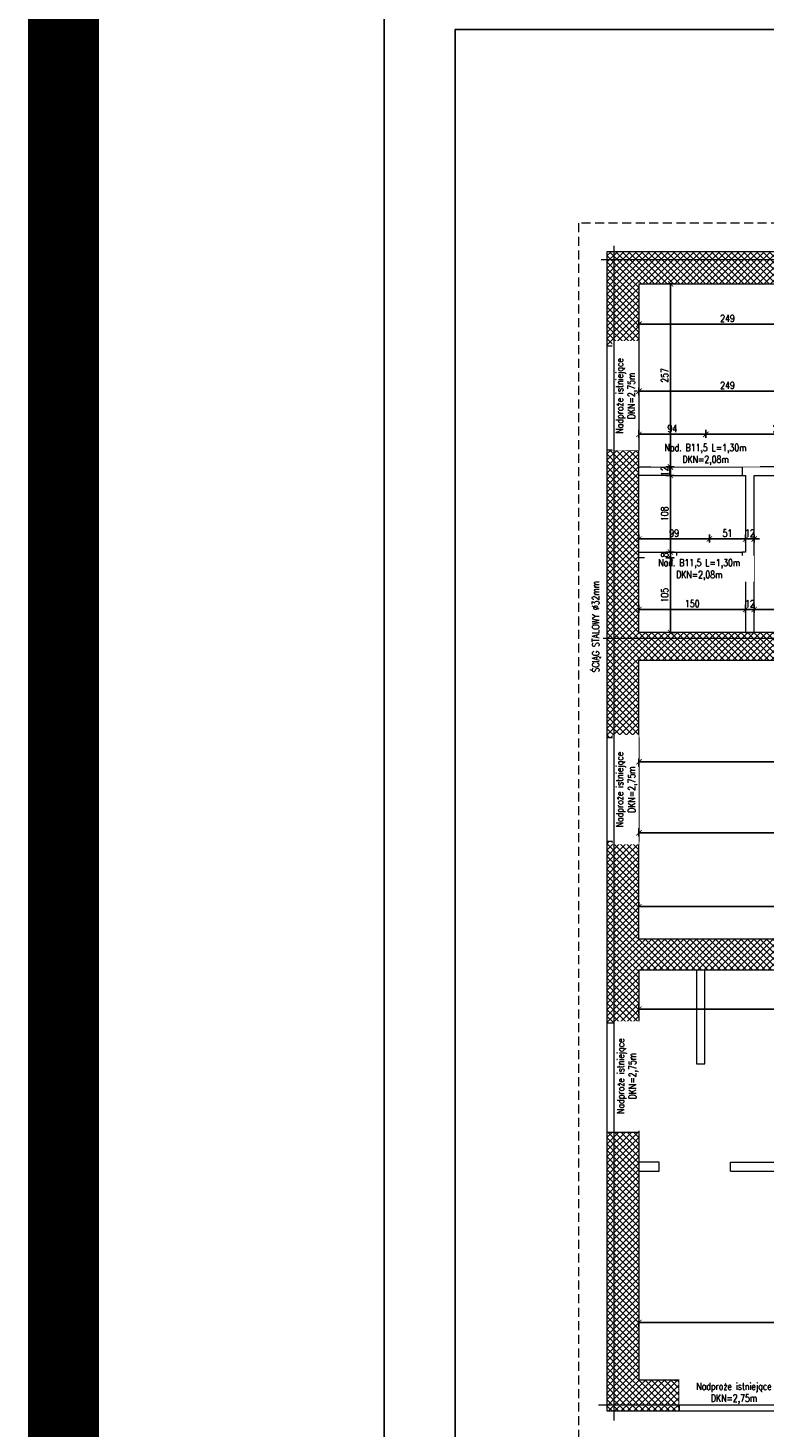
# Model space of a CAD drawing. Header units: millimetres. Extents: x 11984 to 50512, y -26688 to 13952.
# Tile 52 of 85: x 24609 to 25644, y 9716 to 11683. Entities that reach past the tile are written whole.
import ezdxf

# ---------------------------------------------------------------- set-up
doc = ezdxf.new("R2010")
doc.units = ezdxf.units.MM
doc.header["$MEASUREMENT"] = 0
doc.linetypes.add('HIDDEN', pattern=[9.525, 6.35, -3.175])
doc.layers.add('e-cad_opisy', color=7, linetype='Continuous')
doc.layers.add('e-cad_wypelnienia', color=254, linetype='Continuous')
for name, color, linetype, lineweight in [('e-cad_wymiary', 5, 'Continuous', 9), ('k-kreskowanie', 252, 'Continuous', 9), ('k-widok', 1, 'Continuous', 20), ('k-wyburzenia', 215, 'PNEUMATIC2', 9), ('k-ściany działowe', 2, 'Continuous', 20), ('k-ściany istniejące', 190, 'Continuous', 18)]:
    doc.layers.add(name, color=color, linetype=linetype, lineweight=lineweight)
doc.styles.add('e-cad_1', font='simplex.shx', dxfattribs={"width": 0.8})
doc.linetypes.add('PNEUMATIC2', pattern='A,0.5,-0.25,["//",Standard,S=0.2,R=0,X=-0.1,Y=-0.1],-0.25', length=1)
doc.dimstyles.new('e-cad_1_50_[cm]', dxfattribs={"dimscale": 5, "dimtxt": 2, "dimasz": 1.5, "dimexe": 1.25, "dimexo": 0.625, "dimtad": 1, "dimdec": 0, "dimrnd": 0.1, "dimdsep": 46, "dimtxsty": 'e-cad_1', "dimblk": 'ARCHTICK', "dimcen": 1.5, "dimclrd": 256, "dimclre": 256, "dimclrt": 7, "dimadec": 0, "dimazin": 0, "dimtfac": 1, "dimtdec": 0, "dimtix": 1, "dimtmove": 0, "dimatfit": 0, "dimfxl": 0, "dimarcsym": 0})
pattern_1 = [(45, (28373.457, -11648.78), (-4.490128, 4.490128), []), (135, (28373.457, -11648.78), (-4.490128, -4.490128), [])]

# ---------------------------------------------------------------- blocks, each defined once
blk = doc.blocks.new('_ArchTick')
at = {"color": 0, "linetype": 'ByBlock', "const_width": 0.15}
blk.add_lwpolyline([(-0.5, -0.5), (0.5, 0.5)], dxfattribs=at)
blk = doc.blocks.new('*D241')
at = {"layer": 'Defpoints', "color": 0}
for p in [(25468.3, 9869.4), (26531.3, 9864.1), (26531.3, 9864.1)]:
    blk.add_point(p, dxfattribs=at)
at = {"layer": 'e-cad_wymiary', "lineweight": -2}
for p, q in [((25468.3, 9866.2), (25468.3, 9857.9)), ((25468.3, 9864.1), (26531.3, 9864.1)), ((26531.3, 9861), (26531.3, 9857.9))]:
    blk.add_line(p, q, dxfattribs=at)
at = {"layer": 'e-cad_wymiary', "lineweight": -2, "xscale": 7.5, "yscale": 7.5, "zscale": 7.5, "rotation": 180}
blk.add_blockref('_ArchTick', (25468.3, 9864.1), dxfattribs=at)
at = {"layer": 'e-cad_wymiary', "lineweight": -2, "xscale": 7.5, "yscale": 7.5, "zscale": 7.5}
blk.add_blockref('_ArchTick', (26531.3, 9864.1), dxfattribs=at)
at = {"layer": 'e-cad_wymiary', "color": 7, "insert": (25999.8, 9872.3), "char_height": 10, "attachment_point": 5, "style": 'e-cad_1'}
blk.add_mtext('1063', dxfattribs=at)
blk = doc.blocks.new('*D252')
at = {"layer": 'Defpoints', "color": 0}
for p in [(25952.8, 10359.3), (25468.3, 10322.1), (25952.8, 10304.4)]:
    blk.add_point(p, dxfattribs=at)
at = {"layer": 'e-cad_wymiary', "lineweight": -2}
for p, q in [((25468.3, 10309.4), (25468.3, 10298.1)), ((25952.8, 10309.4), (25952.8, 10298.1)), ((25468.3, 10304.4), (25952.8, 10304.4))]:
    blk.add_line(p, q, dxfattribs=at)
at = {"layer": 'e-cad_wymiary', "lineweight": -2, "xscale": 7.5, "yscale": 7.5, "zscale": 7.5, "rotation": 180}
blk.add_blockref('_ArchTick', (25468.3, 10304.4), dxfattribs=at)
at = {"layer": 'e-cad_wymiary', "lineweight": -2, "xscale": 7.5, "yscale": 7.5, "zscale": 7.5}
blk.add_blockref('_ArchTick', (25952.8, 10304.4), dxfattribs=at)
at = {"layer": 'e-cad_wymiary', "color": 7, "insert": (25710.6, 10312.5), "char_height": 10, "attachment_point": 5, "style": 'e-cad_1'}
blk.add_mtext('485', dxfattribs=at)
blk = doc.blocks.new('*D284')
at = {"layer": 'Defpoints', "color": 0}
for p in [(25468.3, 10447.4), (25904.3, 10448.3), (25904.3, 10422.5)]:
    blk.add_point(p, dxfattribs=at)
at = {"layer": 'e-cad_wymiary', "lineweight": -2}
for p, q in [((25468.3, 10448.3), (25468.3, 10454.5)), ((25468.3, 10448.3), (25904.3, 10448.3)), ((25904.3, 10443.3), (25904.3, 10454.5))]:
    blk.add_line(p, q, dxfattribs=at)
at = {"layer": 'e-cad_wymiary', "lineweight": -2, "xscale": 7.5, "yscale": 7.5, "zscale": 7.5, "rotation": 180}
blk.add_blockref('_ArchTick', (25468.3, 10448.3), dxfattribs=at)
at = {"layer": 'e-cad_wymiary', "lineweight": -2, "xscale": 7.5, "yscale": 7.5, "zscale": 7.5}
blk.add_blockref('_ArchTick', (25904.3, 10448.3), dxfattribs=at)
at = {"layer": 'e-cad_wymiary', "color": 7, "insert": (25686.3, 10456.4), "char_height": 10, "attachment_point": 5, "style": 'e-cad_1'}
blk.add_mtext('436', dxfattribs=at)
blk = doc.blocks.new('*D298')
at = {"layer": 'Defpoints', "color": 0}
for p in [(25468.3, 10686), (25904.3, 10651.7), (25904.3, 10604.5)]:
    blk.add_point(p, dxfattribs=at)
at = {"layer": 'e-cad_wymiary', "lineweight": -2}
for p, q in [((25468.3, 10656.7), (25468.3, 10645.4)), ((25468.3, 10651.7), (25904.3, 10651.7)), ((25904.3, 10646.7), (25904.3, 10657.9))]:
    blk.add_line(p, q, dxfattribs=at)
at = {"layer": 'e-cad_wymiary', "lineweight": -2, "xscale": 7.5, "yscale": 7.5, "zscale": 7.5, "rotation": 180}
blk.add_blockref('_ArchTick', (25468.3, 10651.7), dxfattribs=at)
at = {"layer": 'e-cad_wymiary', "lineweight": -2, "xscale": 7.5, "yscale": 7.5, "zscale": 7.5}
blk.add_blockref('_ArchTick', (25904.3, 10651.7), dxfattribs=at)
at = {"layer": 'e-cad_wymiary', "color": 7, "insert": (25686.3, 10659.8), "char_height": 10, "attachment_point": 5, "style": 'e-cad_1'}
blk.add_mtext('436', dxfattribs=at)
blk = doc.blocks.new('*D320')
at = {"layer": 'Defpoints', "color": 0}
for p in [(25904.3, 10592.5), (25904.3, 10552.1), (25468.3, 10539.8)]:
    blk.add_point(p, dxfattribs=at)
at = {"layer": 'e-cad_wymiary', "lineweight": -2}
for p, q in [((25468.3, 10547.1), (25468.3, 10558.4)), ((25468.3, 10552.1), (25904.3, 10552.1)), ((25904.3, 10557.1), (25904.3, 10545.9))]:
    blk.add_line(p, q, dxfattribs=at)
at = {"layer": 'e-cad_wymiary', "lineweight": -2, "xscale": 7.5, "yscale": 7.5, "zscale": 7.5, "rotation": 180}
blk.add_blockref('_ArchTick', (25468.3, 10552.1), dxfattribs=at)
at = {"layer": 'e-cad_wymiary', "lineweight": -2, "xscale": 7.5, "yscale": 7.5, "zscale": 7.5}
blk.add_blockref('_ArchTick', (25904.3, 10552.1), dxfattribs=at)
at = {"layer": 'e-cad_wymiary', "color": 7, "insert": (25686.3, 10560.3), "char_height": 10, "attachment_point": 5, "style": 'e-cad_1'}
blk.add_mtext('436', dxfattribs=at)
blk = doc.blocks.new('*D335')
at = {"layer": 'Defpoints', "color": 0}
for p in [(25618.3, 10866), (25468.3, 10833.5), (25618.3, 10833.5)]:
    blk.add_point(p, dxfattribs=at)
at = {"layer": 'e-cad_wymiary', "lineweight": -2}
for p, q in [((25468.3, 10861), (25468.3, 10872.3)), ((25468.3, 10866), (25618.3, 10866)), ((25618.3, 10861), (25618.3, 10872.3))]:
    blk.add_line(p, q, dxfattribs=at)
at = {"layer": 'e-cad_wymiary', "lineweight": -2, "xscale": 7.5, "yscale": 7.5, "zscale": 7.5, "rotation": 180}
blk.add_blockref('_ArchTick', (25468.3, 10866), dxfattribs=at)
at = {"layer": 'e-cad_wymiary', "lineweight": -2, "xscale": 7.5, "yscale": 7.5, "zscale": 7.5}
blk.add_blockref('_ArchTick', (25618.3, 10866), dxfattribs=at)
at = {"layer": 'e-cad_wymiary', "color": 7, "insert": (25543.3, 10874.2), "char_height": 10, "attachment_point": 5, "style": 'e-cad_1'}
blk.add_mtext('150', dxfattribs=at)
blk = doc.blocks.new('*D336')
at = {"layer": 'Defpoints', "color": 0}
for p in [(25630.3, 10866), (25618.3, 10833.5), (25630.3, 10833.5)]:
    blk.add_point(p, dxfattribs=at)
at = {"layer": 'e-cad_wymiary', "lineweight": -2}
for p, q in [((25618.3, 10866), (25610.8, 10866)), ((25618.3, 10861), (25618.3, 10872.3)), ((25618.3, 10866), (25630.3, 10866)), ((25630.3, 10861), (25630.3, 10872.3)), ((25630.3, 10866), (25637.8, 10866))]:
    blk.add_line(p, q, dxfattribs=at)
at = {"layer": 'e-cad_wymiary', "lineweight": -2, "xscale": 7.5, "yscale": 7.5, "zscale": 7.5}
blk.add_blockref('_ArchTick', (25618.3, 10866), dxfattribs=at)
at = {"layer": 'e-cad_wymiary', "lineweight": -2, "xscale": 7.5, "yscale": 7.5, "zscale": 7.5, "rotation": 180}
blk.add_blockref('_ArchTick', (25630.3, 10866), dxfattribs=at)
at = {"layer": 'e-cad_wymiary', "color": 7, "insert": (25624.3, 10874.2), "char_height": 10, "attachment_point": 5, "style": 'e-cad_1'}
blk.add_mtext('12', dxfattribs=at)
blk = doc.blocks.new('*D337')
at = {"layer": 'Defpoints', "color": 0}
for p in [(25771.3, 10866), (25630.3, 10833.5), (25771.3, 10833.5)]:
    blk.add_point(p, dxfattribs=at)
at = {"layer": 'e-cad_wymiary', "lineweight": -2}
for p, q in [((25630.3, 10861), (25630.3, 10872.3)), ((25630.3, 10866), (25771.3, 10866)), ((25771.3, 10861), (25771.3, 10872.3))]:
    blk.add_line(p, q, dxfattribs=at)
at = {"layer": 'e-cad_wymiary', "lineweight": -2, "xscale": 7.5, "yscale": 7.5, "zscale": 7.5, "rotation": 180}
blk.add_blockref('_ArchTick', (25630.3, 10866), dxfattribs=at)
at = {"layer": 'e-cad_wymiary', "lineweight": -2, "xscale": 7.5, "yscale": 7.5, "zscale": 7.5}
blk.add_blockref('_ArchTick', (25771.3, 10866), dxfattribs=at)
at = {"layer": 'e-cad_wymiary', "color": 7, "insert": (25700.8, 10874.2), "char_height": 10, "attachment_point": 5, "style": 'e-cad_1'}
blk.add_mtext('141', dxfattribs=at)
blk = doc.blocks.new('*D350')
at = {"layer": 'Defpoints', "color": 0}
for p in [(25468.3, 10961.8), (25567.3, 10965), (25567.3, 10946.5)]:
    blk.add_point(p, dxfattribs=at)
at = {"layer": 'e-cad_wymiary', "lineweight": -2}
for p, q in [((25468.3, 10964.9), (25468.3, 10971.3)), ((25468.3, 10965), (25567.3, 10965)), ((25567.3, 10960), (25567.3, 10971.3))]:
    blk.add_line(p, q, dxfattribs=at)
at = {"layer": 'e-cad_wymiary', "lineweight": -2, "xscale": 7.5, "yscale": 7.5, "zscale": 7.5, "rotation": 180}
blk.add_blockref('_ArchTick', (25468.3, 10965), dxfattribs=at)
at = {"layer": 'e-cad_wymiary', "lineweight": -2, "xscale": 7.5, "yscale": 7.5, "zscale": 7.5}
blk.add_blockref('_ArchTick', (25567.3, 10965), dxfattribs=at)
at = {"layer": 'e-cad_wymiary', "color": 7, "insert": (25517.8, 10973.2), "char_height": 10, "attachment_point": 5, "style": 'e-cad_1'}
blk.add_mtext('99', dxfattribs=at)
blk = doc.blocks.new('*D351')
at = {"layer": 'Defpoints', "color": 0}
for p in [(25618.3, 10965), (25567.3, 10946.5), (25618.3, 10956.4)]:
    blk.add_point(p, dxfattribs=at)
at = {"layer": 'e-cad_wymiary', "lineweight": -2}
for p, q in [((25567.3, 10960), (25567.3, 10971.3)), ((25567.3, 10965), (25618.3, 10965)), ((25618.3, 10960), (25618.3, 10971.3))]:
    blk.add_line(p, q, dxfattribs=at)
at = {"layer": 'e-cad_wymiary', "lineweight": -2, "xscale": 7.5, "yscale": 7.5, "zscale": 7.5, "rotation": 180}
blk.add_blockref('_ArchTick', (25567.3, 10965), dxfattribs=at)
at = {"layer": 'e-cad_wymiary', "lineweight": -2, "xscale": 7.5, "yscale": 7.5, "zscale": 7.5}
blk.add_blockref('_ArchTick', (25618.3, 10965), dxfattribs=at)
at = {"layer": 'e-cad_wymiary', "color": 7, "insert": (25592.8, 10973.2), "char_height": 10, "attachment_point": 5, "style": 'e-cad_1'}
blk.add_mtext('51', dxfattribs=at)
blk = doc.blocks.new('*D352')
at = {"layer": 'Defpoints', "color": 0}
for p in [(25630.3, 10965), (25618.3, 10956.4), (25630.3, 10956.4)]:
    blk.add_point(p, dxfattribs=at)
at = {"layer": 'e-cad_wymiary', "lineweight": -2}
for p, q in [((25618.3, 10965), (25610.8, 10965)), ((25618.3, 10960), (25618.3, 10971.3)), ((25618.3, 10965), (25630.3, 10965)), ((25630.3, 10960), (25630.3, 10971.3)), ((25630.3, 10965), (25637.8, 10965))]:
    blk.add_line(p, q, dxfattribs=at)
at = {"layer": 'e-cad_wymiary', "lineweight": -2, "xscale": 7.5, "yscale": 7.5, "zscale": 7.5}
blk.add_blockref('_ArchTick', (25618.3, 10965), dxfattribs=at)
at = {"layer": 'e-cad_wymiary', "lineweight": -2, "xscale": 7.5, "yscale": 7.5, "zscale": 7.5, "rotation": 180}
blk.add_blockref('_ArchTick', (25630.3, 10965), dxfattribs=at)
at = {"layer": 'e-cad_wymiary', "color": 7, "insert": (25624.3, 10973.2), "char_height": 10, "attachment_point": 5, "style": 'e-cad_1'}
blk.add_mtext('12', dxfattribs=at)
blk = doc.blocks.new('*D353')
at = {"layer": 'Defpoints', "color": 0}
for p in [(25562.3, 11112.1), (25468.3, 11066.3), (25562.3, 11066.3)]:
    blk.add_point(p, dxfattribs=at)
at = {"layer": 'e-cad_wymiary', "lineweight": -2}
for p, q in [((25468.3, 11107.1), (25468.3, 11118.3)), ((25562.3, 11107.1), (25562.3, 11118.3)), ((25468.3, 11112.1), (25562.3, 11112.1))]:
    blk.add_line(p, q, dxfattribs=at)
at = {"layer": 'e-cad_wymiary', "lineweight": -2, "xscale": 7.5, "yscale": 7.5, "zscale": 7.5, "rotation": 180}
blk.add_blockref('_ArchTick', (25468.3, 11112.1), dxfattribs=at)
at = {"layer": 'e-cad_wymiary', "lineweight": -2, "xscale": 7.5, "yscale": 7.5, "zscale": 7.5}
blk.add_blockref('_ArchTick', (25562.3, 11112.1), dxfattribs=at)
at = {"layer": 'e-cad_wymiary', "color": 7, "insert": (25515.3, 11120.2), "char_height": 10, "attachment_point": 5, "style": 'e-cad_1'}
blk.add_mtext('94', dxfattribs=at)
blk = doc.blocks.new('*D354')
at = {"layer": 'Defpoints', "color": 0}
for p in [(25771.3, 11112.1), (25562.3, 11066.3), (25771.3, 11072.3)]:
    blk.add_point(p, dxfattribs=at)
at = {"layer": 'e-cad_wymiary', "lineweight": -2}
for p, q in [((25562.3, 11107.1), (25562.3, 11118.3)), ((25771.3, 11107.1), (25771.3, 11118.3)), ((25562.3, 11112.1), (25771.3, 11112.1))]:
    blk.add_line(p, q, dxfattribs=at)
at = {"layer": 'e-cad_wymiary', "lineweight": -2, "xscale": 7.5, "yscale": 7.5, "zscale": 7.5, "rotation": 180}
blk.add_blockref('_ArchTick', (25562.3, 11112.1), dxfattribs=at)
at = {"layer": 'e-cad_wymiary', "lineweight": -2, "xscale": 7.5, "yscale": 7.5, "zscale": 7.5}
blk.add_blockref('_ArchTick', (25771.3, 11112.1), dxfattribs=at)
at = {"layer": 'e-cad_wymiary', "color": 7, "insert": (25666.8, 11120.2), "char_height": 10, "attachment_point": 5, "style": 'e-cad_1'}
blk.add_mtext('209', dxfattribs=at)
blk = doc.blocks.new('*D365')
at = {"layer": 'Defpoints', "color": 0}
for p in [(25468.3, 11279.9), (25717.3, 11274.7), (25717.3, 11266.9)]:
    blk.add_point(p, dxfattribs=at)
at = {"layer": 'e-cad_wymiary', "lineweight": -2}
for p, q in [((25468.3, 11271.9), (25468.3, 11260.7)), ((25468.3, 11266.9), (25717.3, 11266.9)), ((25717.3, 11271.5), (25717.3, 11260.7))]:
    blk.add_line(p, q, dxfattribs=at)
at = {"layer": 'e-cad_wymiary', "lineweight": -2, "xscale": 7.5, "yscale": 7.5, "zscale": 7.5, "rotation": 180}
blk.add_blockref('_ArchTick', (25468.3, 11266.9), dxfattribs=at)
at = {"layer": 'e-cad_wymiary', "lineweight": -2, "xscale": 7.5, "yscale": 7.5, "zscale": 7.5}
blk.add_blockref('_ArchTick', (25717.3, 11266.9), dxfattribs=at)
at = {"layer": 'e-cad_wymiary', "color": 7, "insert": (25592.8, 11275), "char_height": 10, "attachment_point": 5, "style": 'e-cad_1'}
blk.add_mtext('249', dxfattribs=at)
blk = doc.blocks.new('*D375')
at = {"layer": 'Defpoints', "color": 0}
for p in [(25468.3, 11189.4), (25717.3, 11189.4), (25717.3, 11172.7)]:
    blk.add_point(p, dxfattribs=at)
at = {"layer": 'e-cad_wymiary', "lineweight": -2}
for p, q in [((25468.3, 11177.7), (25468.3, 11166.5)), ((25717.3, 11177.7), (25717.3, 11166.5)), ((25468.3, 11172.7), (25717.3, 11172.7))]:
    blk.add_line(p, q, dxfattribs=at)
at = {"layer": 'e-cad_wymiary', "lineweight": -2, "xscale": 7.5, "yscale": 7.5, "zscale": 7.5, "rotation": 180}
blk.add_blockref('_ArchTick', (25468.3, 11172.7), dxfattribs=at)
at = {"layer": 'e-cad_wymiary', "lineweight": -2, "xscale": 7.5, "yscale": 7.5, "zscale": 7.5}
blk.add_blockref('_ArchTick', (25717.3, 11172.7), dxfattribs=at)
at = {"layer": 'e-cad_wymiary', "color": 7, "insert": (25592.8, 11180.8), "char_height": 10, "attachment_point": 5, "style": 'e-cad_1'}
blk.add_mtext('249', dxfattribs=at)
blk = doc.blocks.new('*D389')
at = {"layer": 'Defpoints', "color": 0}
for p in [(25512.6, 10938.5), (25521.3, 10938.5), (25511.3, 10833.5)]:
    blk.add_point(p, dxfattribs=at)
at = {"layer": 'e-cad_wymiary', "lineweight": -2}
for p, q in [((25517.6, 10938.5), (25506.3, 10938.5)), ((25512.6, 10833.5), (25512.6, 10938.5)), ((25512.6, 10833.5), (25518.8, 10833.5))]:
    blk.add_line(p, q, dxfattribs=at)
at = {"layer": 'e-cad_wymiary', "lineweight": -2, "xscale": 7.5, "yscale": 7.5, "zscale": 7.5}
for p, rotation in [((25512.6, 10938.5), 90), ((25512.6, 10833.5), 270)]:
    blk.add_blockref('_ArchTick', p, dxfattribs=dict(at, rotation=rotation))
at = {"layer": 'e-cad_wymiary', "color": 7, "insert": (25504.5, 10886), "char_height": 10, "attachment_point": 5, "rotation": 90, "style": 'e-cad_1'}
blk.add_mtext('105', dxfattribs=at)
blk = doc.blocks.new('*D390')
at = {"layer": 'Defpoints', "color": 0}
for p in [(25512.6, 10946.5), (25521.3, 10946.5), (25521.3, 10938.5)]:
    blk.add_point(p, dxfattribs=at)
at = {"layer": 'e-cad_wymiary', "lineweight": -2}
for p, q in [((25517.6, 10946.5), (25506.3, 10946.5)), ((25512.6, 10946.5), (25512.6, 10954)), ((25512.6, 10938.5), (25512.6, 10946.5)), ((25517.6, 10938.5), (25506.3, 10938.5)), ((25512.6, 10938.5), (25512.6, 10931))]:
    blk.add_line(p, q, dxfattribs=at)
at = {"layer": 'e-cad_wymiary', "lineweight": -2, "xscale": 7.5, "yscale": 7.5, "zscale": 7.5}
for p, rotation in [((25512.6, 10946.5), 270), ((25512.6, 10938.5), 90)]:
    blk.add_blockref('_ArchTick', p, dxfattribs=dict(at, rotation=rotation))
at = {"layer": 'e-cad_wymiary', "color": 7, "insert": (25504.5, 10942.5), "char_height": 10, "attachment_point": 5, "rotation": 90, "style": 'e-cad_1'}
blk.add_mtext('8', dxfattribs=at)
blk = doc.blocks.new('*D391')
at = {"layer": 'Defpoints', "color": 0}
for p in [(25512.6, 11054.3), (25537.6, 11054.3), (25521.3, 10946.5)]:
    blk.add_point(p, dxfattribs=at)
at = {"layer": 'e-cad_wymiary', "lineweight": -2}
for p, q in [((25517.6, 11054.3), (25506.3, 11054.3)), ((25512.6, 10946.5), (25512.6, 11054.3)), ((25517.6, 10946.5), (25506.3, 10946.5))]:
    blk.add_line(p, q, dxfattribs=at)
at = {"layer": 'e-cad_wymiary', "lineweight": -2, "xscale": 7.5, "yscale": 7.5, "zscale": 7.5}
for p, rotation in [((25512.6, 11054.3), 90), ((25512.6, 10946.5), 270)]:
    blk.add_blockref('_ArchTick', p, dxfattribs=dict(at, rotation=rotation))
at = {"layer": 'e-cad_wymiary', "color": 7, "insert": (25504.5, 11000.4), "char_height": 10, "attachment_point": 5, "rotation": 90, "style": 'e-cad_1'}
blk.add_mtext('108', dxfattribs=at)
blk = doc.blocks.new('*D392')
at = {"layer": 'Defpoints', "color": 0}
for p in [(25512.6, 11066.3), (25537.6, 11066.3), (25537.6, 11054.3)]:
    blk.add_point(p, dxfattribs=at)
at = {"layer": 'e-cad_wymiary', "lineweight": -2}
for p, q in [((25517.6, 11066.3), (25506.3, 11066.3)), ((25512.6, 11066.3), (25512.6, 11073.8)), ((25512.6, 11054.3), (25512.6, 11066.3)), ((25517.6, 11054.3), (25506.3, 11054.3)), ((25512.6, 11054.3), (25512.6, 11046.8))]:
    blk.add_line(p, q, dxfattribs=at)
at = {"layer": 'e-cad_wymiary', "lineweight": -2, "xscale": 7.5, "yscale": 7.5, "zscale": 7.5}
for p, rotation in [((25512.6, 11066.3), 270), ((25512.6, 11054.3), 90)]:
    blk.add_blockref('_ArchTick', p, dxfattribs=dict(at, rotation=rotation))
at = {"layer": 'e-cad_wymiary', "color": 7, "insert": (25504.5, 11060.3), "char_height": 10, "attachment_point": 5, "rotation": 90, "style": 'e-cad_1'}
blk.add_mtext('12', dxfattribs=at)
blk = doc.blocks.new('*D393')
at = {"layer": 'Defpoints', "color": 0}
for p in [(25512.6, 11323.5), (25537.6, 11323.5), (25537.6, 11066.3)]:
    blk.add_point(p, dxfattribs=at)
at = {"layer": 'e-cad_wymiary', "lineweight": -2}
for p, q in [((25517.6, 11323.5), (25506.3, 11323.5)), ((25512.6, 11066.3), (25512.6, 11323.5)), ((25517.6, 11066.3), (25506.3, 11066.3))]:
    blk.add_line(p, q, dxfattribs=at)
at = {"layer": 'e-cad_wymiary', "lineweight": -2, "xscale": 7.5, "yscale": 7.5, "zscale": 7.5}
for p, rotation in [((25512.6, 11323.5), 90), ((25512.6, 11066.3), 270)]:
    blk.add_blockref('_ArchTick', p, dxfattribs=dict(at, rotation=rotation))
at = {"layer": 'e-cad_wymiary', "color": 7, "insert": (25504.5, 11194.9), "char_height": 10, "attachment_point": 5, "rotation": 90, "style": 'e-cad_1'}
blk.add_mtext('257', dxfattribs=at)

msp = doc.modelspace()

# ---------------------------------------------------------------- hatches: boundary and pattern name
at = {"layer": 'k-kreskowanie'}
h = msp.add_hatch(dxfattribs=at)
h.set_pattern_fill('ANSI37', color=256, scale=2, style=0)
h.set_pattern_definition(pattern_1)
h.paths.add_polyline_path([(27927.37, 10359.34), (27927.37, 10402.52), (27937.53, 10402.52), (27937.53, 10552.38), (27962.93, 10552.38), (27962.93, 10402.52), (28375.26, 10402.52), (28375.26, 10522.75), (28418.44, 10522.75), (28418.44, 9739.58), (28375.26, 9739.58), (28310.14, 9739.58), (28310.14, 9782.76), (28375.26, 9782.76), (28375.26, 10359.34)])
h.paths.add_polyline_path([(27927.37, 10791.99), (27927.37, 10834.32), (27937.53, 10834.32), (28375.26, 10834.32), (28375.26, 11331.32), (28293.98, 11331.32), (28293.98, 11374.5), (28418.44, 11374.5), (28418.44, 10677.69), (28375.26, 10677.69), (28375.26, 10791.99), (27962.93, 10791.99), (27962.93, 10654.38), (27937.53, 10654.38), (27937.53, 10791.99)])
h.paths.add_polyline_path([(28013.73, 10806.38), (28034.05, 10806.38), (28034.05, 10819.93), (28013.73, 10819.93)], flags=16)
h.paths.add_polyline_path([(27974.79, 10806.38), (27993.41, 10806.38), (27993.41, 10819.93), (27974.79, 10819.93)], flags=16)
h.paths.add_polyline_path([(25423.3, 10686.04), (25423.3, 11090.05), (25468.3, 11090.05), (25468.3, 10833.52), (25771.3, 10833.52), (25771.3, 10927.02), (25795.3, 10927.02), (25795.3, 10833.52), (25802.3, 10833.52), (25802.3, 10794.52), (25468.3, 10794.52), (25468.3, 10686.04)])
h.paths.add_polyline_path([(27545.53, 10791.99), (27545.53, 10834.32), (27662.37, 10834.32), (27662.37, 11374.5), (27785.98, 11374.5), (27785.98, 11331.32), (27705.55, 11331.32), (27705.55, 10834.32), (27727.56, 10834.32), (27727.56, 10791.99), (27714.68, 10791.99), (27714.68, 10816.54), (27639.68, 10816.54), (27639.68, 10791.99)])
h.paths.add_polyline_path([(25423.3, 10284.84), (25423.3, 10539.8), (25468.3, 10539.8), (25468.3, 10402.52), (25595.68, 10402.52), (25904.3, 10402.52), (25904.3, 10422.52), (25930.34, 10422.52), (25930.34, 10402.52), (25952.83, 10402.52), (25952.83, 10359.34), (25468.3, 10359.34), (25468.3, 10284.84)])
h.paths.add_polyline_path([(26715.79, 10359.34), (26715.79, 10402.52), (26815.7, 10402.52), (26815.7, 10017.29), (26908.83, 10017.29), (26908.83, 9992.74), (26815.7, 9992.74), (26815.7, 9907.76), (26790.3, 9907.76), (26790.3, 10359.34)])
h.paths.add_polyline_path([(26407.3, 10791.99), (26407.3, 10834.32), (26415.3, 10834.32), (26415.3, 10862.32), (26460.3, 10862.32), (26460.3, 10834.32), (26661.61, 10834.32), (26661.61, 10791.99), (26602.34, 10791.99), (26602.34, 10566.78), (26588.34, 10566.78), (26588.34, 10791.99)])
h.paths.add_polyline_path([(27030.91, 9992.74), (27030.91, 10017.29), (27040.91, 10017.29), (27040.91, 10402.52), (27172.47, 10402.52), (27172.47, 10359.34), (27078.47, 10359.34), (27078.47, 10281.34), (27065.47, 10281.34), (27065.47, 9907.76), (27040.91, 9907.76), (27040.91, 9992.74)])
h.paths.add_polyline_path([(27429.77, 10359.34), (27429.77, 10402.52), (27827.47, 10402.52), (27827.47, 10359.34), (27749.03, 10359.34), (27749.03, 10281.34), (27710.63, 10281.34), (27710.63, 10359.34)])
h.paths.add_polyline_path([(27722.63, 10293.34), (27737.03, 10293.34), (27737.03, 10314.34), (27722.63, 10314.34)], flags=16)
h.paths.add_polyline_path([(27722.63, 10326.34), (27737.03, 10326.34), (27737.03, 10347.34), (27722.63, 10347.34)], flags=16)
h.paths.add_polyline_path([(25423.3, 9739.58), (25423.3, 10131.59), (25468.3, 10131.59), (25468.3, 9782.76), (25524.89, 9782.76), (25524.89, 9739.58)])
h.paths.add_polyline_path([(26086.59, 10794.52), (26086.59, 10833.52), (26140.3, 10833.52), (26140.3, 10849.32), (26181.3, 10849.32), (26181.3, 10834.32), (26317.3, 10834.32), (26317.3, 10801.99), (26304.3, 10801.99), (26304.3, 10793.99), (26284.34, 10793.99), (26284.34, 10731.52), (26267.34, 10731.52), (26267.34, 10794.52)])
h.paths.add_polyline_path([(26042.83, 10359.34), (26042.83, 10402.52), (26414.3, 10402.52), (26414.3, 10359.34)])
h.paths.add_polyline_path([(27179.77, 10791.99), (27179.77, 10834.32), (27390.59, 10834.32), (27390.59, 10791.99)])
h.paths.add_polyline_path([(26816.55, 10791.99), (26816.55, 10834.32), (27024.83, 10834.32), (27024.83, 10791.99)])
h.paths.add_polyline_path([(27940.92, 11331.32), (27940.92, 11374.5), (28139.04, 11374.5), (28139.04, 11331.32)])
h.paths.add_polyline_path([(27664.13, 9739.58), (27664.13, 9782.76), (27710.63, 9782.76), (27710.63, 9812.76), (27736.03, 9812.76), (27736.03, 9782.76), (27770.25, 9782.76), (27770.25, 9739.58)])
h.paths.add_polyline_path([(26720.94, 9739.58), (26720.94, 9782.76), (26850.88, 9782.76), (26850.88, 9739.58)])
h.paths.add_polyline_path([(26993.88, 9739.58), (26993.88, 9782.76), (27123.82, 9782.76), (27123.82, 9739.58), (27007.05, 9739.58)])
h.paths.add_polyline_path([(26516.3, 10359.34), (26516.3, 10402.52), (26625.2, 10402.52), (26625.2, 10359.34)])
h.paths.add_polyline_path([(25904.3, 10774.52), (25904.3, 10833.52), (25980.3, 10833.52), (25980.3, 10794.52), (25930.34, 10794.52), (25930.34, 10774.52)])
h.paths.add_polyline_path([(26074.94, 9739.58), (26074.94, 9782.76), (26171.32, 9782.76), (26171.32, 9739.58)])
h.paths.add_polyline_path([(27272.37, 10359.34), (27272.37, 10402.52), (27327.77, 10402.52), (27327.77, 10359.34)])
h.paths.add_polyline_path([(25674.89, 9739.58), (25674.89, 9782.76), (25725.12, 9782.76), (25725.12, 9739.58)])
h.paths.add_polyline_path([(26267.34, 10604.52), (26267.34, 10731.52), (26284.34, 10731.52), (26284.34, 10604.52)])
h.paths.add_polyline_path([(26521.13, 9739.58), (26521.13, 9782.76), (26570.94, 9782.76), (26570.94, 9739.58)])
h.paths.add_polyline_path([(26321.32, 9739.58), (26321.32, 9782.76), (26371.13, 9782.76), (26371.13, 9739.58)])
h.paths.add_polyline_path([(25875.12, 9739.58), (25875.12, 9782.76), (25924.94, 9782.76), (25924.94, 9739.58)])
h.paths.add_polyline_path([(27273.82, 9739.58), (27273.82, 9782.76), (27319.4, 9782.76), (27319.4, 9739.58)])
h.paths.add_polyline_path([(27920.25, 9739.58), (27920.25, 9782.76), (27965.4, 9782.76), (27965.4, 9739.58)])
h.paths.add_polyline_path([(27469.4, 9739.58), (27469.4, 9782.76), (27514.13, 9782.76), (27514.13, 9739.58)])
h.paths.add_polyline_path([(28115.4, 9739.58), (28115.4, 9782.76), (28160.14, 9782.76), (28160.14, 9739.58)])
h.paths.add_polyline_path([(25771.3, 11029.02), (25771.3, 11072.32), (25795.3, 11072.32), (25795.3, 11051.92), (25795.3, 11029.02)])
h.paths.add_polyline_path([(27959.21, 10448.92), (27941.26, 10448.92), (27941.26, 10463.92), (27959.21, 10463.92)], flags=24)
h.paths.add_polyline_path([(27989.88, 10389.91), (27989.88, 10371.96), (27974.88, 10371.96), (27974.88, 10389.91)], flags=24)
h.paths.add_polyline_path([(28328.34, 10389.91), (28328.34, 10371.96), (28313.34, 10371.96), (28313.34, 10389.91)], flags=24)
h.paths.add_polyline_path([(27989.88, 10822.13), (27989.88, 10804.18), (27974.88, 10804.18), (27974.88, 10822.13)], flags=24)
h.paths.add_polyline_path([(28328.34, 10822.13), (28328.34, 10804.18), (28313.34, 10804.18), (28313.34, 10822.13)], flags=24)
h.paths.add_polyline_path([(25792.47, 10866.66), (25774.13, 10866.66), (25774.13, 10881.66), (25792.47, 10881.66)], flags=24)
h.paths.add_polyline_path([(25686.35, 10822.81), (25686.35, 10805.24), (25671.35, 10805.24), (25671.35, 10822.81)], flags=24)
h.paths.add_polyline_path([(26811.98, 10109.31), (26794.02, 10109.31), (26794.02, 10124.31), (26811.98, 10124.31)], flags=24)
h.paths.add_polyline_path([(26811.98, 10283.57), (26794.02, 10283.57), (26794.02, 10298.57), (26811.98, 10298.57)], flags=24)
h.paths.add_polyline_path([(26746.78, 10389.91), (26746.78, 10371.96), (26731.78, 10371.96), (26731.78, 10389.91)], flags=24)
h.paths.add_polyline_path([(26872.85, 10013.99), (26872.85, 9996.04), (26857.85, 9996.04), (26857.85, 10013.99)], flags=24)
h.paths.add_polyline_path([(26811.98, 10304.98), (26794.02, 10304.98), (26794.02, 10319.98), (26811.98, 10319.98)], flags=24)
h.paths.add_polyline_path([(27157.91, 10389.91), (27157.91, 10371.96), (27142.91, 10371.96), (27142.91, 10389.91)], flags=24)
h.paths.add_polyline_path([(27062.17, 10109.31), (27044.21, 10109.31), (27044.21, 10124.31), (27062.17, 10124.31)], flags=24)
h.paths.add_polyline_path([(27068.67, 10283.57), (27050.71, 10283.57), (27050.71, 10298.57), (27068.67, 10298.57)], flags=24)
h.paths.add_polyline_path([(27068.67, 10304.98), (27050.71, 10304.98), (27050.71, 10319.98), (27068.67, 10319.98)], flags=24)
h.paths.add_polyline_path([(27585.58, 10389.91), (27585.58, 10371.96), (27570.58, 10371.96), (27570.58, 10389.91)], flags=24)
h.paths.add_polyline_path([(27770.37, 10389.91), (27770.37, 10371.96), (27755.37, 10371.96), (27755.37, 10389.91)], flags=24)
h.paths.add_polyline_path([(27738.8, 10304.98), (27720.85, 10304.98), (27720.85, 10319.98), (27738.8, 10319.98)], flags=24)
h.paths.add_polyline_path([(26110.57, 10822.81), (26110.57, 10805.24), (26095.57, 10805.24), (26095.57, 10822.81)], flags=24)
h.paths.add_polyline_path([(26367.46, 10389.91), (26367.46, 10371.96), (26352.46, 10371.96), (26352.46, 10389.91)], flags=24)
h.paths.add_polyline_path([(26284.05, 10652.29), (26267.63, 10652.29), (26267.63, 10667.29), (26284.05, 10667.29)], flags=24)
h.paths.add_polyline_path([(27711.59, 10243.02), (27477.64, 10243.02), (27477.64, 10296.6), (27711.59, 10296.6)], flags=9)
h.paths.add_polyline_path([(27959.21, 10652.29), (27941.26, 10652.29), (27941.26, 10667.29), (27959.21, 10667.29)], flags=9)
h.paths.add_polyline_path([(25686.35, 10412.6), (25686.35, 10395.03), (25671.35, 10395.03), (25671.35, 10412.6)], flags=9)
h.paths.add_polyline_path([(27940.67, 10730.09), (27924.24, 10730.09), (27924.24, 10745.09), (27940.67, 10745.09)], flags=9)
h.paths.add_polyline_path([(26603.74, 10652.29), (26586.94, 10652.29), (26586.94, 10667.29), (26603.74, 10667.29)], flags=9)
h.paths.add_polyline_path([(25803.97, 10866.66), (25793.63, 10866.66), (25793.63, 10881.66), (25803.97, 10881.66)], flags=9)
h = msp.add_hatch(dxfattribs=at)
h.set_pattern_fill('ANSI37', color=256, scale=2, style=0)
h.set_pattern_definition(pattern_1)
h.paths.add_polyline_path([(26042.3, 11323.52), (26042.3, 11368.7), (26128.21, 11368.7), (26219.37, 11368.7), (26219.37, 11322.32), (26181.3, 11322.32), (26181.3, 11005.43), (26148.3, 11005.43), (26148.3, 11018.43), (26140.3, 11018.43), (26140.3, 11323.52)])
h.paths.add_polyline_path([(25423.3, 11236.3), (25423.3, 11368.7), (25897.05, 11368.7), (25897.05, 11323.52), (25795.3, 11323.52), (25795.3, 11303.52), (25771.3, 11303.52), (25771.3, 11323.52), (25468.3, 11323.52), (25468.3, 11236.3), (25444.04, 11236.3)])
h.paths.add_polyline_path([(26219.37, 11368.7), (26460.3, 11368.7), (26460.3, 11234.32), (26415.3, 11234.32), (26415.3, 11322.32), (26219.37, 11322.32)])
h.paths.add_polyline_path([(26415.3, 11146.89), (26415.3, 11158.89), (26460.3, 11158.89), (26460.3, 11078.49), (26415.3, 11078.49)])
h.paths.add_polyline_path([(26168.06, 11112.71), (26153.54, 11112.71), (26153.54, 11127.71), (26168.06, 11127.71)], flags=24)
h.paths.add_polyline_path([(26168.06, 11267.54), (26153.54, 11267.54), (26153.54, 11282.54), (26168.06, 11282.54)], flags=24)
h.paths.add_polyline_path([(26446.78, 11112.71), (26428.82, 11112.71), (26428.82, 11127.71), (26446.78, 11127.71)], flags=24)

# ---------------------------------------------------------------- linework, layer by layer
at = {"layer": 'e-cad_wymiary', "linetype": 'HIDDEN', "ltscale": 2, "const_width": 2}
for points in [[(25414.74, 11357.42), (26469.62, 11357.42)], [(25410.92, 10825.54), (28434.12, 10825.54)]]:
    msp.add_lwpolyline(points, dxfattribs=at)
at = {"layer": 'k-widok'}
for p, q in [((25423.3, 11236.3), (25423.3, 11090.05)), ((25468.3, 11236.3), (25468.3, 11090.05)), ((25511.3, 11066.32), (25613.3, 11066.32)), ((25511.3, 11054.32), (25613.3, 11054.32)), ((25521.3, 10946.52), (25613.3, 10946.52)), ((25521.3, 10938.52), (25613.3, 10938.52)), ((25423.3, 10686.04), (25423.3, 10539.8)), ((25468.3, 10686.04), (25468.3, 10539.8)), ((25423.3, 10284.84), (25423.3, 10131.59)), ((25468.3, 10284.84), (25468.3, 10131.59)), ((25524.89, 9782.76), (25674.89, 9782.76)), ((25524.89, 9739.58), (25674.89, 9739.58))]:
    msp.add_line(p, q, dxfattribs=at)
at = {"layer": 'k-wyburzenia', "ltscale": 25}
for points in [[(25549.01, 10359.34), (25549.01, 10227.26)], [(25560.87, 10227.26), (25560.87, 10359.34)], [(25549.01, 10227.26), (25560.87, 10227.26)], [(25496.52, 10089.26), (25468.3, 10089.26)], [(25468.3, 10076.56), (25496.52, 10076.56)], [(25496.52, 10076.56), (25496.52, 10089.26)], [(25597.27, 10089.26), (25772.53, 10089.26)], [(25597.27, 10076.56), (25597.27, 10089.26)], [(25597.27, 10076.56), (25798.78, 10076.56)]]:
    msp.add_lwpolyline(points, dxfattribs=at)
at = {"layer": 'k-ściany działowe'}
for points in [[(25511.3, 11054.32), (25468.3, 11054.32), (25468.3, 11066.32), (25511.3, 11066.32)], [(25521.3, 10938.52), (25468.3, 10938.52), (25468.3, 10946.52), (25521.3, 10946.52)]]:
    msp.add_lwpolyline(points, close=True, dxfattribs=at)
msp.add_lwpolyline([(25771.3, 11066.32), (25613.3, 11066.32), (25613.3, 11054.32), (25618.3, 11054.32), (25618.3, 10946.52), (25613.3, 10946.52), (25613.3, 10938.52), (25618.3, 10938.52), (25618.3, 10833.52), (25630.3, 10833.52), (25630.3, 11054.32), (25771.3, 11054.32), (25771.3, 11066.32)], dxfattribs=at)
at = {"layer": 'k-ściany istniejące'}
for p, q in [((25468.3, 10359.34), (25468.3, 10284.84)), ((25524.89, 9754.82), (25524.89, 9739.58))]:
    msp.add_line(p, q, dxfattribs=at)
for points in [[(25897.05, 11368.7), (25423.3, 11368.7)], [(25423.3, 11368.7), (25423.3, 11236.3)], [(25468.3, 11323.52), (25771.3, 11323.52)], [(25468.3, 11323.52), (25468.3, 11236.3)], [(25423.3, 11236.3), (25444.04, 11236.3), (25468.3, 11236.3)], [(25449.55, 11236.3), (25468.3, 11236.3)], [(25468.3, 11090.05), (25423.3, 11090.05)], [(25423.3, 11090.05), (25423.3, 10686.04)], [(25449.55, 11090.05), (25468.3, 11090.05)], [(25468.3, 10833.52), (25468.3, 11090.05)], [(25771.3, 10833.52), (25468.3, 10833.52)], [(25468.3, 10686.04), (25468.3, 10794.52)], [(25468.3, 10794.52), (25802.3, 10794.52)], [(25423.3, 10686.04), (25468.3, 10686.04)], [(25423.3, 10686.04), (25468.3, 10686.04)], [(25468.3, 10539.8), (25423.3, 10539.8)], [(25423.3, 10539.8), (25423.3, 10284.84)], [(25449.55, 10539.8), (25468.3, 10539.8)], [(25468.3, 10402.52), (25468.3, 10539.8)], [(25904.3, 10402.52), (25595.68, 10402.52), (25468.3, 10402.52)], [(25468.3, 10359.34), (25952.83, 10359.34)], [(25423.3, 10284.84), (25468.3, 10284.84)], [(25423.3, 10284.84), (25438.54, 10284.84)], [(25449.55, 10284.84), (25468.3, 10284.84)], [(25423.3, 10131.59), (25423.3, 9739.58)], [(25423.3, 10131.59), (25468.3, 10131.59)], [(25468.3, 10131.59), (25468.3, 9782.76)], [(25524.89, 9782.76), (25468.3, 9782.76)], [(25524.89, 9782.76), (25507.6, 9782.76)], [(25517.76, 9782.76), (25524.89, 9782.76)], [(25524.89, 9739.58), (25524.89, 9782.76)], [(25423.3, 9739.58), (25524.89, 9739.58)]]:
    msp.add_lwpolyline(points, dxfattribs=at)

# ---------------------------------------------------------------- dimensions: what is measured, and where the dimension line sits
at = {"layer": 'e-cad_wymiary'}
for base, p1, p2, picture, middle in [((25717.3, 11266.92), (25468.3, 11279.91), (25717.3, 11274.66), '*D365', (25592.8, 11275.04)), ((25618.3, 10866.04), (25468.3, 10833.52), (25618.3, 10833.52), '*D335', (25543.3, 10874.16)), ((25904.3, 10448.29), (25468.3, 10447.39), (25904.3, 10422.52), '*D284', (25686.3, 10456.42)), ((25952.83, 10304.35), (25468.3, 10322.09), (25952.83, 10359.34), '*D252', (25710.57, 10312.48))]:
    dim = msp.add_linear_dim(base=base, p1=p1, p2=p2, dimstyle='e-cad_1_50_[cm]', dxfattribs=at)
    dim.commit()
    dim.dimension.update_dxf_attribs({"geometry": picture, "text_midpoint": middle})
for base, p1, p2, picture, middle in [((25630.3, 10965.05), (25618.3, 10956.44), (25630.3, 10956.44), '*D352', (25624.3, 10973.17)), ((25630.3, 10866.04), (25618.3, 10833.52), (25630.3, 10833.52), '*D336', (25624.3, 10874.16)), ((25771.3, 10866.04), (25630.3, 10833.52), (25771.3, 10833.52), '*D337', (25700.8, 10874.16)), ((26531.3, 9864.13), (25468.3, 9869.35), (26531.3, 9864.13), '*D241', (25999.8, 9872.25))]:
    dim = msp.add_linear_dim(base=base, p1=p1, p2=p2, dimstyle='e-cad_1_50_[cm]', override={"dimtmove": 1}, dxfattribs=at)
    dim.commit()
    dim.dimension.update_dxf_attribs({"geometry": picture, "text_midpoint": middle})

# ---------------------------------------------------------------- next in the draw order: texts
at = {"layer": 'e-cad_opisy', "linetype": 'Continuous', "char_height": 10, "width": 143.6031, "attachment_point": 2, "rotation": 90, "style": 'e-cad_1', "bg_fill": 2}
for insert in [(25435.95, 11166.21), (25436.22, 10612.91), (25437.46, 10210.25)]:
    msp.add_mtext('Nadproże istniejące\\PDKN=2,75m', dxfattribs=dict(at, insert=insert))
at = {"layer": 'e-cad_opisy', "linetype": 'Continuous', "char_height": 10, "width": 143.6031, "attachment_point": 2, "style": 'e-cad_1', "bg_fill": 2}
for s, insert in [('Nad. B11,5 L=1,30m\\PDKN=2,08m', (25561.93, 11098.51)), ('Nad. B11,5 L=1,30m\\PDKN=2,08m', (25553.11, 10936.7)), ('Nadproże istniejące\\PDKN=2,75m', (25601.94, 9779.28))]:
    msp.add_mtext(s, dxfattribs=dict(at, insert=insert))

# ---------------------------------------------------------------- next in the draw order: linework, layer by layer
at = {"layer": 'e-cad_wymiary', "linetype": 'HIDDEN', "ltscale": 2, "const_width": 2}
for points in [[(25433.14, 11377.2), (25433.14, 9725.88)], [(25410.92, 9747.98), (28434.12, 9747.98)]]:
    msp.add_lwpolyline(points, dxfattribs=at)
at = {"layer": 'e-cad_wypelnienia'}
for points in [[(25109.96, 8761.05), (29314.96, 8761.05), (29314.96, 11731.05), (25109.96, 11731.05)], [(25209.96, 8811.05), (29264.96, 8811.05), (29264.96, 11681.05), (25209.96, 11681.05)]]:
    msp.add_lwpolyline(points, close=True, dxfattribs=at)
at = {"layer": 'k-widok', "color": 4, "linetype": 'HIDDEN', "ltscale": 2}
msp.add_lwpolyline([(25383.3, 11408.7), (25383.3, 9699.58), (28458.44, 9699.58), (28458.44, 11414.5), (27622.37, 11414.5), (27622.37, 10874.32), (26219.37, 10874.32), (26219.37, 11408.7), (25383.3, 11408.7)], dxfattribs=at)

# ---------------------------------------------------------------- next in the draw order: dimensions: what is measured, and where the dimension line sits
at = {"layer": 'e-cad_wymiary'}
for base, p1, p2, picture, middle in [((25512.6, 11323.52), (25537.62, 11066.32), (25537.62, 11323.52), '*D393', (25504.47, 11194.92)), ((25512.6, 11066.32), (25537.62, 11054.32), (25537.62, 11066.32), '*D392', (25504.47, 11060.32)), ((25512.6, 11054.32), (25521.3, 10946.52), (25537.62, 11054.32), '*D391', (25504.47, 11000.42)), ((25512.6, 10946.52), (25521.3, 10938.52), (25521.3, 10946.52), '*D390', (25504.47, 10942.52))]:
    dim = msp.add_linear_dim(base=base, p1=p1, p2=p2, angle=90, dimstyle='e-cad_1_50_[cm]', override={"dimtmove": 1}, dxfattribs=at)
    dim.commit()
    dim.dimension.update_dxf_attribs({"geometry": picture, "text_midpoint": middle})
for base, p1, p2, picture, middle in [((25717.3, 11172.71), (25468.3, 11189.4), (25717.3, 11189.4), '*D375', (25592.8, 11180.83)), ((25562.3, 11112.09), (25468.3, 11066.32), (25562.3, 11066.32), '*D353', (25515.3, 11120.21)), ((25567.3, 10965.05), (25468.3, 10961.79), (25567.3, 10946.52), '*D350', (25517.8, 10973.17)), ((25904.3, 10651.66), (25468.3, 10686.04), (25904.3, 10604.52), '*D298', (25686.3, 10659.79)), ((25904.3, 10552.14), (25468.3, 10539.8), (25904.3, 10592.52), '*D320', (25686.3, 10560.26))]:
    dim = msp.add_linear_dim(base=base, p1=p1, p2=p2, dimstyle='e-cad_1_50_[cm]', dxfattribs=at)
    dim.commit()
    dim.dimension.update_dxf_attribs({"geometry": picture, "text_midpoint": middle})
for base, p1, p2, picture, middle in [((25771.3, 11112.09), (25562.3, 11066.32), (25771.3, 11072.32), '*D354', (25666.8, 11120.21)), ((25618.3, 10965.05), (25567.3, 10946.52), (25618.3, 10956.44), '*D351', (25592.8, 10973.17))]:
    dim = msp.add_linear_dim(base=base, p1=p1, p2=p2, dimstyle='e-cad_1_50_[cm]', override={"dimtmove": 1}, dxfattribs=at)
    dim.commit()
    dim.dimension.update_dxf_attribs({"geometry": picture, "text_midpoint": middle})
dim = msp.add_linear_dim(base=(25512.6, 10938.52), p1=(25511.27, 10833.52), p2=(25521.3, 10938.52), angle=90, dimstyle='e-cad_1_50_[cm]', dxfattribs=at)
dim.commit()
dim.dimension.update_dxf_attribs({"geometry": '*D389', "text_midpoint": (25504.47, 10886.02)})

# ---------------------------------------------------------------- next in the draw order: texts
at = {"layer": 'e-cad_opisy', "linetype": 'Continuous', "insert": (25402.5, 10841.82), "char_height": 10, "width": 205.7718, "attachment_point": 2, "rotation": 90, "style": 'e-cad_1', "bg_fill": 2}
msp.add_mtext('ŚCIĄG STALOWY %%C32mm', dxfattribs=at)

# ---------------------------------------------------------------- next in the draw order: linework, layer by layer
at = {"layer": 'e-cad_wymiary', "color": 2, "ltscale": 2, "const_width": 100}
msp.add_lwpolyline([(24658.88, 12190.34), (47262.08, 12190.34), (47262.08, 402.89), (24658.88, 402.89)], close=True, dxfattribs=at)

doc.saveas('drawing.dxf')
